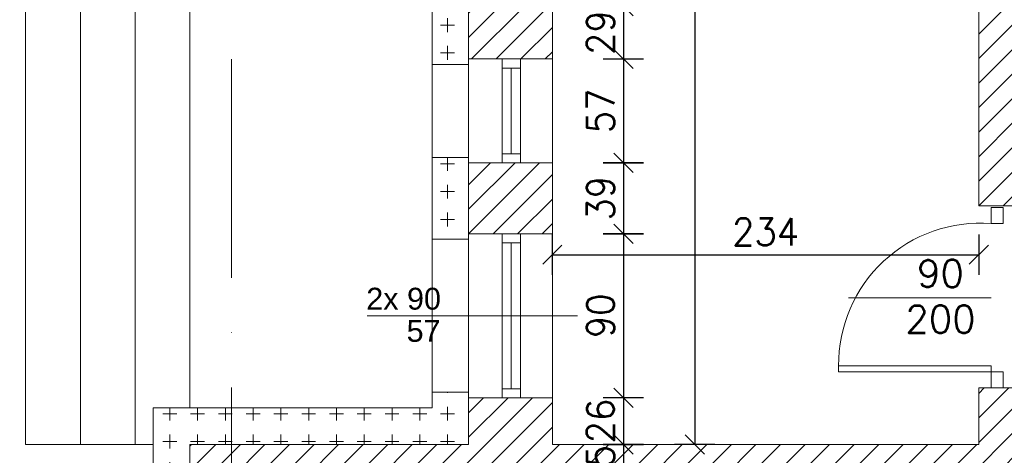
# Model space of a CAD drawing. Header units: millimetres. Extents: x -37273 to 136949, y -1495242345 to -598.
# Tile 6 of 53: x 54900 to 55440, y -21679 to -21440. Entities that reach past the tile are written whole.
import ezdxf

# ---------------------------------------------------------------- set-up
doc = ezdxf.new("R2010")
doc.units = ezdxf.units.MM
doc.linetypes.add('ACAD_ISO10W100', pattern=[18, 12, -3, 0, -3])
for name, color, linetype, lineweight in [('A-DRZ', 3, 'Continuous', 13), ('A-OKN', 3, 'Continuous', 13), ('wymiarowannie', 253, 'Continuous', 5)]:
    doc.layers.add(name, color=color, linetype=linetype, lineweight=lineweight)
doc.layers.add('wym', color=1, linetype='Continuous')
doc.layers.add('ściana', color=7, linetype='Continuous')
doc.styles.get("Standard").update_dxf_attribs({"font": 'arial.ttf'})
doc.styles.add('WYM_50', font='simplex.shx', dxfattribs={"width": 0.95})
doc.dimstyles.new('50', dxfattribs={"dimtxt": 15, "dimasz": 0.15, "dimexe": 13, "dimexo": 30, "dimgap": 5, "dimtad": 1, "dimdec": 0, "dimrnd": 0.5, "dimzin": 1, "dimdsep": 46, "dimtxsty": 'WYM_50', "dimblk": 'A', "dimcen": 3, "dimdle": 5, "dimse1": 1, "dimse2": 1, "dimclrd": 256, "dimclre": 256, "dimclrt": 2, "dimaunit": 1, "dimadec": 0, "dimazin": 0, "dimtfac": 0.32, "dimtdec": 0, "dimtix": 1, "dimtmove": 1, "dimatfit": 3, "dimldrblk": 'A', "dimfxl": 1, "dimtvp": 0.08, "dimtolj": 1, "dimtzin": 1, "dimarcsym": 0})
pattern_1 = [(90, (-3.81, -3.81), (-15.24, 9e-16), [7.62, -7.62]), (180, (0, 0), (-2e-15, -15.24), [7.62, -7.62])]

# ---------------------------------------------------------------- blocks, each defined once
blk = doc.blocks.new('DRZWI80')
at = {"layer": 'A-DRZ', "extrusion": (0, 0, -1)}
for points in [[(-63186.49, 25780.28), (-63183.49, 25780.28), (-63183.49, 25856.28)], [(-63186.49, 25856.28), (-63183.49, 25856.28)]]:
    blk.add_lwpolyline(points, dxfattribs=at)
at = {"layer": 'A-DRZ'}
for points in [[(63186.49, 25780.28), (63186.49, 25856.28)], [(63149.49, 25780.28), (63149.49, 25851.36)]]:
    blk.add_lwpolyline(points, dxfattribs=at)
for points in [[(63104.49, 25774.28), (63104.49, 25780.28), (63112.49, 25780.28), (63112.49, 25774.28)], [(63194.49, 25774.28), (63194.49, 25780.28), (63186.49, 25780.28), (63186.49, 25774.28)]]:
    blk.add_lwpolyline(points, close=True, dxfattribs=at)
at = {"layer": 'A-DRZ', "color": 1}
blk.add_arc((63182.77, 25785.79), 70.49, 89.4084, 184.4877, dxfattribs=at)
blk = doc.blocks.new('GFT43')
at = {"layer": 'A-DRZ'}
blk.add_blockref('DRZWI80', (-63194.49, -25774.28), dxfattribs=at)
blk = doc.blocks.new('A')
at = {"color": 1, "linetype": 'Continuous'}
blk.add_line((0, 73.6), (0, -73.6), dxfattribs=at)
at = {"color": 7, "linetype": 'Continuous'}
blk.add_line((-35.3, -35.3), (35.3, 35.3), dxfattribs=at)
blk = doc.blocks.new('*D2253')
at = {"layer": 'Defpoints', "color": 0, "lineweight": 13, "ltscale": 3}
for p in [(55157.2, -21432.28), (54750.36, -21461.28), (55157.2, -21461.28)]:
    blk.add_point(p, dxfattribs=at)
at = {"layer": 'wym', "lineweight": -2}
for p, q in [((54750.36, -21432.13), (54750.36, -21431.98)), ((54750.36, -21432.28), (54750.36, -21461.28)), ((54750.36, -21461.43), (54750.36, -21461.58))]:
    blk.add_line(p, q, dxfattribs=at)
at = {"layer": 'wym', "lineweight": -2, "ltscale": 3, "xscale": 0.15, "yscale": 0.15, "zscale": 0.15}
for p, rotation in [((54750.36, -21432.28), 270), ((54750.36, -21461.28), 90)]:
    blk.add_blockref('A', p, dxfattribs=dict(at, rotation=rotation))
at = {"layer": 'wym', "color": 2, "ltscale": 3, "insert": (54737.86, -21446.78), "char_height": 15, "attachment_point": 5, "rotation": 90, "style": 'WYM_50'}
blk.add_mtext('\\A1;29', dxfattribs=at)
blk = doc.blocks.new('*D2254')
at = {"layer": 'Defpoints', "color": 0, "lineweight": 13, "ltscale": 3}
for p in [(55157.2, -21461.28), (54750.36, -21518.28), (55157.2, -21518.28)]:
    blk.add_point(p, dxfattribs=at)
at = {"layer": 'wym', "lineweight": -2}
blk.add_line((54750.36, -21461.43), (54750.36, -21518.13), dxfattribs=at)
at = {"layer": 'wym', "lineweight": -2, "ltscale": 3, "xscale": 0.15, "yscale": 0.15, "zscale": 0.15}
for p, rotation in [((54750.36, -21461.28), 90), ((54750.36, -21518.28), 270)]:
    blk.add_blockref('A', p, dxfattribs=dict(at, rotation=rotation))
at = {"layer": 'wym', "color": 2, "ltscale": 3, "insert": (54737.86, -21489.78), "char_height": 15, "attachment_point": 5, "rotation": 90, "style": 'WYM_50'}
blk.add_mtext('\\A1;57', dxfattribs=at)
blk = doc.blocks.new('*D2255')
at = {"layer": 'Defpoints', "color": 0, "lineweight": 13, "ltscale": 3}
for p in [(55157.2, -21518.28), (54750.36, -21557.28), (55157.2, -21557.28)]:
    blk.add_point(p, dxfattribs=at)
at = {"layer": 'wym', "lineweight": -2}
blk.add_line((54750.36, -21518.43), (54750.36, -21557.13), dxfattribs=at)
at = {"layer": 'wym', "lineweight": -2, "ltscale": 3, "xscale": 0.15, "yscale": 0.15, "zscale": 0.15}
for p, rotation in [((54750.36, -21518.28), 90), ((54750.36, -21557.28), 270)]:
    blk.add_blockref('A', p, dxfattribs=dict(at, rotation=rotation))
at = {"layer": 'wym', "color": 2, "ltscale": 3, "insert": (54737.86, -21537.78), "char_height": 15, "attachment_point": 5, "rotation": 90, "style": 'WYM_50'}
blk.add_mtext('\\A1;39', dxfattribs=at)
blk = doc.blocks.new('*D2256')
at = {"layer": 'Defpoints', "color": 0, "lineweight": 13, "ltscale": 3}
for p in [(55157.2, -21557.28), (54750.36, -21647.28), (55157.2, -21647.28)]:
    blk.add_point(p, dxfattribs=at)
at = {"layer": 'wym', "lineweight": -2}
blk.add_line((54750.36, -21557.43), (54750.36, -21647.13), dxfattribs=at)
at = {"layer": 'wym', "lineweight": -2, "ltscale": 3, "xscale": 0.15, "yscale": 0.15, "zscale": 0.15}
for p, rotation in [((54750.36, -21557.28), 90), ((54750.36, -21647.28), 270)]:
    blk.add_blockref('A', p, dxfattribs=dict(at, rotation=rotation))
at = {"layer": 'wym', "color": 2, "ltscale": 3, "insert": (54737.86, -21602.28), "char_height": 15, "attachment_point": 5, "rotation": 90, "style": 'WYM_50'}
blk.add_mtext('\\A1;90', dxfattribs=at)
blk = doc.blocks.new('*D2257')
at = {"layer": 'Defpoints', "color": 0, "lineweight": 13, "ltscale": 3}
for p in [(55146.02, -21647.28), (54750.36, -21672.88), (55146.02, -21672.88)]:
    blk.add_point(p, dxfattribs=at)
at = {"layer": 'wym', "lineweight": -2}
for p, q in [((54750.36, -21647.13), (54750.36, -21646.98)), ((54750.36, -21647.28), (54750.36, -21672.88)), ((54750.36, -21673.03), (54750.36, -21673.18))]:
    blk.add_line(p, q, dxfattribs=at)
at = {"layer": 'wym', "lineweight": -2, "ltscale": 3, "xscale": 0.15, "yscale": 0.15, "zscale": 0.15}
for p, rotation in [((54750.36, -21647.28), 270), ((54750.36, -21672.88), 90)]:
    blk.add_blockref('A', p, dxfattribs=dict(at, rotation=rotation))
at = {"layer": 'wym', "color": 2, "ltscale": 3, "insert": (54737.86, -21660.08), "char_height": 15, "attachment_point": 5, "rotation": 90, "style": 'WYM_50'}
blk.add_mtext('\\A1;26', dxfattribs=at)
blk = doc.blocks.new('*D2258')
at = {"layer": 'Defpoints', "color": 0, "lineweight": 13, "ltscale": 3}
for p in [(54994.62, -21672.88), (54750.36, -22113.88), (54994.62, -22113.88)]:
    blk.add_point(p, dxfattribs=at)
at = {"layer": 'wym', "lineweight": -2}
blk.add_line((54750.36, -21673.03), (54750.36, -22113.73), dxfattribs=at)
at = {"layer": 'wym', "lineweight": -2, "ltscale": 3, "xscale": 0.15, "yscale": 0.15, "zscale": 0.15}
for p, rotation in [((54750.36, -21672.88), 90), ((54750.36, -22113.88), 270)]:
    blk.add_blockref('A', p, dxfattribs=dict(at, rotation=rotation))
at = {"layer": 'wym', "color": 2, "ltscale": 3, "insert": (54737.86, -21893.38), "char_height": 15, "attachment_point": 5, "rotation": 90, "style": 'WYM_50'}
blk.add_mtext('\\A1;441', dxfattribs=at)
blk = doc.blocks.new('*D2259')
at = {"layer": 'Defpoints', "color": 0, "lineweight": 13, "ltscale": 3}
for p in [(55146.02, -20863.88), (54695.26, -22113.88), (55146.02, -22113.88)]:
    blk.add_point(p, dxfattribs=at)
at = {"layer": 'wym', "lineweight": -2}
blk.add_line((54695.26, -20864.03), (54695.26, -22113.73), dxfattribs=at)
at = {"layer": 'wym', "lineweight": -2, "ltscale": 3, "xscale": 0.15, "yscale": 0.15, "zscale": 0.15}
for p, rotation in [((54695.26, -20863.88), 90), ((54695.26, -22113.88), 270)]:
    blk.add_blockref('A', p, dxfattribs=dict(at, rotation=rotation))
at = {"layer": 'wym', "color": 2, "ltscale": 3, "insert": (54682.76, -21488.88), "char_height": 15, "attachment_point": 5, "rotation": 90, "style": 'WYM_50'}
blk.add_mtext('\\A1;1250', dxfattribs=at)
blk = doc.blocks.new('*D2268')
at = {"layer": 'Defpoints', "color": 0, "lineweight": 13, "ltscale": 3}
for p in [(55184.89, -21432.28), (55184.89, -21461.28), (55231, -21461.28)]:
    blk.add_point(p, dxfattribs=at)
at = {"layer": 'wym', "lineweight": -2}
for p, q in [((55231, -21432.13), (55231, -21431.98)), ((55231, -21432.28), (55231, -21461.28)), ((55231, -21461.43), (55231, -21461.58))]:
    blk.add_line(p, q, dxfattribs=at)
at = {"layer": 'wym', "lineweight": -2, "ltscale": 3, "xscale": 0.15, "yscale": 0.15, "zscale": 0.15}
for p, rotation in [((55231, -21432.28), 270), ((55231, -21461.28), 90)]:
    blk.add_blockref('A', p, dxfattribs=dict(at, rotation=rotation))
at = {"layer": 'wym', "color": 2, "ltscale": 3, "insert": (55218.5, -21446.78), "char_height": 15, "attachment_point": 5, "rotation": 90, "style": 'WYM_50'}
blk.add_mtext('\\A1;29', dxfattribs=at)
blk = doc.blocks.new('*D2269')
at = {"layer": 'Defpoints', "color": 0, "lineweight": 13, "ltscale": 3}
for p in [(55184.89, -21461.28), (55184.89, -21518.28), (55231, -21518.28)]:
    blk.add_point(p, dxfattribs=at)
at = {"layer": 'wym', "lineweight": -2}
blk.add_line((55231, -21461.43), (55231, -21518.13), dxfattribs=at)
at = {"layer": 'wym', "lineweight": -2, "ltscale": 3, "xscale": 0.15, "yscale": 0.15, "zscale": 0.15}
for p, rotation in [((55231, -21461.28), 90), ((55231, -21518.28), 270)]:
    blk.add_blockref('A', p, dxfattribs=dict(at, rotation=rotation))
at = {"layer": 'wym', "color": 2, "ltscale": 3, "insert": (55218.5, -21489.78), "char_height": 15, "attachment_point": 5, "rotation": 90, "style": 'WYM_50'}
blk.add_mtext('\\A1;57', dxfattribs=at)
blk = doc.blocks.new('*D2270')
at = {"layer": 'Defpoints', "color": 0, "lineweight": 13, "ltscale": 3}
for p in [(55184.89, -21518.28), (55184.89, -21557.28), (55231, -21557.28)]:
    blk.add_point(p, dxfattribs=at)
at = {"layer": 'ściana', "lineweight": -2, "ltscale": 3}
blk.add_line((55231, -21518.43), (55231, -21557.13), dxfattribs=at)
at = {"layer": 'ściana', "lineweight": -2, "ltscale": 3, "xscale": 0.15, "yscale": 0.15, "zscale": 0.15}
for p, rotation in [((55231, -21518.28), 90), ((55231, -21557.28), 270)]:
    blk.add_blockref('A', p, dxfattribs=dict(at, rotation=rotation))
at = {"layer": 'ściana', "color": 2, "lineweight": 13, "ltscale": 3, "insert": (55218.5, -21537.78), "char_height": 15, "attachment_point": 5, "rotation": 90, "style": 'WYM_50'}
blk.add_mtext('\\A1;39', dxfattribs=at)
blk = doc.blocks.new('*D2271')
at = {"layer": 'Defpoints', "color": 0, "lineweight": 13, "ltscale": 3}
for p in [(55184.89, -21557.28), (55184.89, -21647.28), (55231, -21647.28)]:
    blk.add_point(p, dxfattribs=at)
at = {"layer": 'wym', "lineweight": -2}
blk.add_line((55231, -21557.43), (55231, -21647.13), dxfattribs=at)
at = {"layer": 'wym', "lineweight": -2, "ltscale": 3, "xscale": 0.15, "yscale": 0.15, "zscale": 0.15}
for p, rotation in [((55231, -21557.28), 90), ((55231, -21647.28), 270)]:
    blk.add_blockref('A', p, dxfattribs=dict(at, rotation=rotation))
at = {"layer": 'wym', "color": 2, "ltscale": 3, "insert": (55218.5, -21602.28), "char_height": 15, "attachment_point": 5, "rotation": 90, "style": 'WYM_50'}
blk.add_mtext('\\A1;90', dxfattribs=at)
blk = doc.blocks.new('*D2272')
at = {"layer": 'Defpoints', "color": 0, "lineweight": 13, "ltscale": 3}
for p in [(55204.44, -21647.28), (55204.44, -21672.88), (55231, -21672.88)]:
    blk.add_point(p, dxfattribs=at)
at = {"layer": 'wym', "lineweight": -2}
for p, q in [((55231, -21647.13), (55231, -21646.98)), ((55231, -21647.28), (55231, -21672.88)), ((55231, -21673.03), (55231, -21673.18))]:
    blk.add_line(p, q, dxfattribs=at)
at = {"layer": 'wym', "lineweight": -2, "ltscale": 3, "xscale": 0.15, "yscale": 0.15, "zscale": 0.15}
for p, rotation in [((55231, -21647.28), 270), ((55231, -21672.88), 90)]:
    blk.add_blockref('A', p, dxfattribs=dict(at, rotation=rotation))
at = {"layer": 'wym', "color": 2, "ltscale": 3, "insert": (55218.5, -21660.08), "char_height": 15, "attachment_point": 5, "rotation": 90, "style": 'WYM_50'}
blk.add_mtext('\\A1;26', dxfattribs=at)
blk = doc.blocks.new('*D2273')
at = {"layer": 'Defpoints', "color": 0, "lineweight": 13, "ltscale": 3}
for p in [(55255.38, -21672.88), (55231, -21697.88), (55255.38, -21697.88)]:
    blk.add_point(p, dxfattribs=at)
at = {"layer": 'wym', "lineweight": -2}
for p, q in [((55231, -21672.73), (55231, -21672.58)), ((55231, -21672.88), (55231, -21697.88)), ((55231, -21698.03), (55231, -21698.18))]:
    blk.add_line(p, q, dxfattribs=at)
at = {"layer": 'wym', "lineweight": -2, "ltscale": 3, "xscale": 0.15, "yscale": 0.15, "zscale": 0.15}
for p, rotation in [((55231, -21672.88), 270), ((55231, -21697.88), 90)]:
    blk.add_blockref('A', p, dxfattribs=dict(at, rotation=rotation))
at = {"layer": 'wym', "color": 2, "ltscale": 3, "insert": (55218.5, -21685.38), "char_height": 15, "attachment_point": 5, "rotation": 90, "style": 'WYM_50'}
blk.add_mtext('\\A1;25', dxfattribs=at)
blk = doc.blocks.new('*D2299')
at = {"layer": 'Defpoints', "color": 0, "lineweight": 13, "ltscale": 3}
for p in [(55272.15, -20908.88), (55270.18, -21672.88), (55272.15, -21672.88)]:
    blk.add_point(p, dxfattribs=at)
at = {"layer": 'wym', "lineweight": -2}
blk.add_line((55270.18, -20909.03), (55270.18, -21672.73), dxfattribs=at)
at = {"layer": 'wym', "lineweight": -2, "ltscale": 3, "xscale": 0.15, "yscale": 0.15, "zscale": 0.15}
for p, rotation in [((55270.18, -20908.88), 90), ((55270.18, -21672.88), 270)]:
    blk.add_blockref('A', p, dxfattribs=dict(at, rotation=rotation))
at = {"layer": 'wym', "color": 2, "ltscale": 3, "insert": (55257.68, -21290.88), "char_height": 15, "attachment_point": 5, "rotation": 90, "style": 'WYM_50'}
blk.add_mtext('\\A1;764', dxfattribs=at)
blk = doc.blocks.new('*D2300')
at = {"layer": 'Defpoints', "color": 0, "lineweight": 13, "ltscale": 3}
for p in [(55192.02, -21497.49), (55426.02, -21497.49), (55426.02, -21568.72)]:
    blk.add_point(p, dxfattribs=at)
at = {"layer": 'wym', "lineweight": -2}
blk.add_line((55192.17, -21568.72), (55425.87, -21568.72), dxfattribs=at)
at = {"layer": 'wym', "lineweight": -2, "ltscale": 3, "xscale": 0.15, "yscale": 0.15, "zscale": 0.15, "rotation": 180}
blk.add_blockref('A', (55192.02, -21568.72), dxfattribs=at)
at = {"layer": 'wym', "lineweight": -2, "ltscale": 3, "xscale": 0.15, "yscale": 0.15, "zscale": 0.15}
blk.add_blockref('A', (55426.02, -21568.72), dxfattribs=at)
at = {"layer": 'wym', "color": 2, "ltscale": 3, "insert": (55309.02, -21556.22), "char_height": 15, "attachment_point": 5, "style": 'WYM_50'}
blk.add_mtext('\\A1;234', dxfattribs=at)

msp = doc.modelspace()

# ---------------------------------------------------------------- hatches: boundary and pattern name
at = {"layer": 'wymiarowannie', "lineweight": 13, "ltscale": 3}
h = msp.add_hatch(dxfattribs=at)
h.set_pattern_fill('ANSI31', color=5, scale=3)
h.set_pattern_definition([(45, (55146.015, -21557.277), (-6.7352, 6.7352), [])])
h.paths.add_polyline_path([(55146.02, -21117.28), (55146.02, -20990.37), (55192.02, -20990.37), (55192.02, -21117.28)])
h.paths.add_polyline_path([(55146.02, -21557.28), (55192.02, -21557.28), (55192.02, -21518.28), (55146.02, -21518.28)])
h.paths.add_polyline_path([(55146.02, -21375.28), (55192.02, -21375.28), (55192.02, -21346.28), (55146.02, -21346.28)])
h.paths.add_polyline_path([(55146.02, -21289.28), (55192.02, -21289.28), (55192.02, -21260.28), (55146.02, -21260.28)])
h.paths.add_polyline_path([(55146.02, -21203.28), (55192.02, -21203.28), (55192.02, -21174.28), (55146.02, -21174.28)])
h.paths.add_polyline_path([(55146.02, -21461.28), (55192.02, -21461.28), (55192.02, -21432.28), (55146.02, -21432.28)])
h = msp.add_hatch(dxfattribs=at)
h.set_pattern_fill('ANSI31', color=5, scale=3)
h.set_pattern_definition([(45, (55426.015, -21541.882), (-6.73519, 6.73519), [])])
h.paths.add_polyline_path([(55426.02, -21541.88), (55426.02, -20990.37), (55446.02, -20990.37), (55446.02, -21510.88), (55686.02, -21510.88), (55686.02, -21522.88), (55446.02, -21522.88), (55446.02, -21541.88)])
h = msp.add_hatch(dxfattribs=at)
h.set_pattern_fill('CROSS', color=1, scale=0.6, angle=45)
h.set_pattern_definition(pattern_1)
h.paths.add_polyline_path([(55126.02, -21515.28), (55126.02, -21560.28), (55146.02, -21560.28), (55146.02, -21557.28), (55146.02, -21518.28), (55146.02, -21515.28)])
h.paths.add_polyline_path([(55126.02, -21378.28), (55146.02, -21378.28), (55146.02, -21375.28), (55146.02, -21346.28), (55146.02, -21343.28), (55126.02, -21343.28)])
h.paths.add_polyline_path([(55126.02, -21429.28), (55126.02, -21464.28), (55146.02, -21464.28), (55146.02, -21461.28), (55146.02, -21432.28), (55146.02, -21429.28)])
h.paths.add_polyline_path([(55126.02, -21292.28), (55146.02, -21292.28), (55146.02, -21289.28), (55146.02, -21260.28), (55146.02, -21257.28), (55126.02, -21257.28)])
h.paths.add_polyline_path([(55126.02, -21206.28), (55126.02, -21171.28), (55146.02, -21171.28), (55146.02, -21174.28), (55146.02, -21203.28), (55146.02, -21206.28)])
h = msp.add_hatch(dxfattribs=at)
h.set_pattern_fill('ANSI31', color=5, scale=3)
h.set_pattern_definition([(45, (54993.015, -22091.382), (-6.73519, 6.73519), [])])
h.paths.add_polyline_path([(56167.02, -21697.88), (56167.02, -21695.38), (56501.24, -21695.38), (56501.24, -21697.88), (56355.03, -21697.88), (56355.03, -21762.1), (56330.02, -21762.1), (56330.02, -22068.88), (56318.02, -22068.88), (56318.02, -21697.88)])
h.paths.add_polyline_path([(55610.02, -21697.88), (55610.02, -21695.38), (55874.02, -21695.38), (55874.02, -21697.88), (55734.02, -21697.88), (55734.02, -22068.88), (55722.02, -22068.88), (55722.02, -21697.88)])
h.paths.add_polyline_path([(56618.02, -21672.88), (56680.02, -21672.88), (56680.02, -21652.88), (56692.02, -21652.88), (56692.02, -21672.88), (56837.02, -21672.88), (56837.02, -21697.88), (56640.02, -21697.88), (56640.02, -22068.88), (56618.02, -22068.88)])
h.paths.add_polyline_path([(55016.02, -21859.85), (55016.02, -21695.38), (55510.02, -21695.38), (55510.02, -21697.88), (55192.02, -21697.88), (55192.02, -21723.88), (55039.02, -21723.88), (55039.02, -21859.85)])
h.paths.add_polyline_path([(55974.02, -21697.88), (55974.02, -21695.38), (56067.02, -21695.38), (56067.02, -21697.88), (56026.02, -21697.88), (56026.02, -22068.88), (56040.02, -22068.88), (56040.02, -22091.38), (56000.02, -22091.38), (56000.02, -22068.88), (56014.02, -22068.88), (56014.02, -21697.88)])
h.paths.add_polyline_path([(55016.02, -21695.38), (55016.02, -21672.88), (55146.02, -21672.88), (55146.02, -21647.28), (55192.02, -21647.28), (55192.02, -21672.88), (55426.02, -21672.88), (55426.02, -21641.88), (55446.02, -21641.88), (55446.02, -21672.88), (55510.02, -21672.88), (55510.02, -21695.38)])
h.paths.add_polyline_path([(56167.02, -21695.38), (56167.02, -21672.88), (56501.24, -21672.88), (56501.24, -21695.38)])
h.paths.add_polyline_path([(56599.02, -21908.88), (56599.02, -21858.88), (56615.02, -21858.88), (56615.02, -21697.88), (56601.24, -21697.88), (56601.24, -21672.88), (56618.02, -21672.88), (56618.02, -22068.88), (56615.02, -22068.88), (56615.02, -21908.88)])
h.paths.add_polyline_path([(55610.02, -21695.38), (55610.02, -21672.88), (55874.02, -21672.88), (55874.02, -21695.38)])
h.paths.add_polyline_path([(54993.02, -21695.38), (55016.02, -21695.38), (55016.02, -21859.85), (54993.02, -21859.85)])
h.paths.add_polyline_path([(55974.02, -21695.38), (55974.02, -21672.88), (56067.02, -21672.88), (56067.02, -21695.38)])
h.paths.add_polyline_path([(54993.02, -21695.38), (54993.02, -21672.88), (55016.02, -21672.88), (55016.02, -21695.38)])
h.paths.add_polyline_path([(55229.75, -21670.1), (55229.75, -21700.67), (55207.25, -21700.67), (55207.25, -21670.1)], flags=9)
h.paths.add_polyline_path([(55229.75, -21645.13), (55229.75, -21675.03), (55207.25, -21675.03), (55207.25, -21645.13)], flags=9)
h.paths.add_polyline_path([(56021.28, -22023.92), (55992.75, -22023.92), (55992.75, -22001.42), (56021.28, -22001.42)], flags=9)
h.paths.add_polyline_path([(56047.28, -22023.92), (56018.75, -22023.92), (56018.75, -22001.42), (56047.28, -22001.42)], flags=9)
h.paths.add_polyline_path([(56053.3, -21986.58), (56025.44, -21986.58), (56025.44, -21964.08), (56053.3, -21964.08)], flags=9)
h = msp.add_hatch(dxfattribs=at)
h.set_pattern_fill('CROSS', color=1, scale=0.6, angle=45)
h.set_pattern_definition(pattern_1)
h.paths.add_polyline_path([(55016.02, -21672.88), (55146.02, -21672.88), (55146.02, -21647.28), (55146.02, -21644.28), (55126.02, -21644.28), (55126.02, -21652.88), (55016.02, -21652.88)])
h.paths.add_polyline_path([(54973.02, -21859.85), (54993.02, -21859.85), (54993.02, -21695.38), (54973.02, -21695.38)])
h.paths.add_polyline_path([(54973.02, -21695.38), (54973.02, -21672.88), (54973.02, -21652.88), (54993.02, -21652.88), (55016.02, -21652.88), (55016.02, -21672.88), (54993.02, -21672.88), (54993.02, -21695.38)])

# ---------------------------------------------------------------- linework, layer by layer
at = {"layer": 'A-OKN'}
for p, q in [((55146.02, -21461.28), (55146.02, -21518.28)), ((55164.52, -21461.28), (55164.52, -21518.28)), ((55164.52, -21461.28), (55164.52, -21518.28)), ((55174.52, -21461.28), (55174.52, -21518.28)), ((55174.52, -21461.28), (55174.52, -21518.28)), ((55192.02, -21461.28), (55192.02, -21518.28)), ((55164.52, -21466.28), (55174.52, -21466.28)), ((55164.52, -21466.28), (55174.52, -21466.28)), ((55169.52, -21513.28), (55169.52, -21466.28)), ((55169.52, -21513.28), (55169.52, -21466.28)), ((55164.52, -21513.28), (55174.52, -21513.28)), ((55164.52, -21513.28), (55174.52, -21513.28)), ((55146.02, -21557.28), (55146.02, -21647.28)), ((55164.52, -21557.28), (55164.52, -21647.28)), ((55164.52, -21557.28), (55164.52, -21647.28)), ((55174.52, -21557.28), (55174.52, -21647.28)), ((55174.52, -21557.28), (55174.52, -21647.28)), ((55192.02, -21557.28), (55192.02, -21647.28)), ((55164.52, -21562.28), (55174.52, -21562.28)), ((55164.52, -21562.28), (55174.52, -21562.28)), ((55169.52, -21642.28), (55169.52, -21562.28)), ((55169.52, -21642.28), (55169.52, -21562.28)), ((55164.52, -21642.28), (55174.52, -21642.28)), ((55164.52, -21642.28), (55174.52, -21642.28))]:
    msp.add_line(p, q, dxfattribs=at)
for points in [[(55126.02, -21515.28), (55126.02, -21464.28)], [(55126.02, -21644.28), (55126.02, -21560.28)]]:
    msp.add_lwpolyline(points, dxfattribs=at)
at = {"layer": 'wymiarowannie', "color": 251, "linetype": 'ACAD_ISO10W100', "lineweight": 13, "ltscale": 10}
msp.add_line((55016.02, -22662.06), (55016.02, -20606.07), dxfattribs=at)
at = {"layer": 'wymiarowannie', "ltscale": 3}
msp.add_line((55205.74, -21602.28), (55090.42, -21602.28), dxfattribs=at)
at = {"layer": 'wymiarowannie', "color": 252, "lineweight": 13, "ltscale": 3}
msp.add_line((54973.02, -21672.88), (54903.02, -21672.88), dxfattribs=at)
for points in [[(54903.02, -21672.88), (54903.02, -20863.88), (55146.02, -20863.88)], [(54933.02, -21672.88), (54933.02, -20893.88), (55146.02, -20893.88)], [(54963.02, -21672.88), (54963.02, -20923.88), (55146.02, -20923.88)], [(54993.02, -21652.88), (54993.02, -20953.88), (55146.02, -20953.88)]]:
    msp.add_lwpolyline(points, dxfattribs=at)
at = {"layer": 'ściana', "lineweight": 13, "ltscale": 3}
for p, q in [((55426.02, -20990.37), (55426.02, -21541.88)), ((55146.02, -21432.28), (55146.02, -21461.28)), ((55192.02, -21432.28), (55192.02, -21461.28)), ((55192.02, -21461.28), (55146.02, -21461.28)), ((55146.02, -21518.28), (55146.02, -21557.28)), ((55192.02, -21518.28), (55146.02, -21518.28)), ((55192.02, -21518.28), (55192.02, -21557.28)), ((55446.02, -21541.88), (55426.02, -21541.88)), ((55192.02, -21557.28), (55146.02, -21557.28)), ((55426.02, -21641.88), (55426.02, -21672.88)), ((55446.02, -21641.88), (55426.02, -21641.88)), ((55146.02, -21647.28), (55146.02, -21672.88)), ((55192.02, -21647.28), (55146.02, -21647.28)), ((55192.02, -21647.28), (55192.02, -21672.88)), ((54993.02, -21672.88), (55146.02, -21672.88)), ((54993.02, -21672.88), (54993.02, -21859.85)), ((55192.02, -21672.88), (55426.02, -21672.88))]:
    msp.add_line(p, q, dxfattribs=at)
at = {"layer": 'ściana', "color": 1, "lineweight": 13, "ltscale": 3}
for points in [[(55126.02, -21464.28), (55126.02, -21429.28)], [(55146.02, -21464.28), (55126.02, -21464.28)], [(55146.02, -21515.28), (55126.02, -21515.28)], [(55126.02, -21560.28), (55126.02, -21515.28)], [(55146.02, -21560.28), (55126.02, -21560.28)], [(54973.02, -21652.88), (55126.02, -21652.88), (55126.02, -21644.28)], [(55146.02, -21644.28), (55126.02, -21644.28)], [(54973.02, -21652.88), (54973.02, -21859.85)]]:
    msp.add_lwpolyline(points, dxfattribs=at)
at = {"layer": 'ściana', "lineweight": 13, "ltscale": 3}
msp.add_lwpolyline([(54993.02, -21672.88), (54993.02, -21859.85)], dxfattribs=at)

# ---------------------------------------------------------------- block references
at = {"layer": 'A-DRZ', "xscale": -1.1, "yscale": 1.1, "zscale": 1.1, "rotation": 89.99999999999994}
msp.add_blockref('GFT43', (55439.33, -21641.88), dxfattribs=at)

# ---------------------------------------------------------------- texts
at = {"layer": 'A-DRZ', "insert": (55405, -21591.57), "char_height": 15, "attachment_point": 5}
msp.add_mtext('\\pxqc;{\\Fsimplex|c238;90\\P\\pq*;\\Fsimplex|c0;2\\Fsimplex|c238;00}', dxfattribs=at)
at = {"layer": 'wymiarowannie', "color": 1, "lineweight": 13, "ltscale": 3, "insert": (55110.41, -21592.97), "char_height": 12, "attachment_point": 5}
msp.add_mtext('2x 90', dxfattribs=at)
at = {"layer": 'wymiarowannie', "color": 1, "lineweight": 13, "ltscale": 3, "insert": (55121.37, -21610.63), "char_height": 12, "width": 30.7607, "attachment_point": 5}
msp.add_mtext('57', dxfattribs=at)

# ---------------------------------------------------------------- dimensions: what is measured, and where the dimension line sits
at = {"layer": 'wym'}
for base, p1, p2, picture, middle in [((54695.26, -22113.88), (55146.02, -20863.88), (55146.02, -22113.88), '*D2259', (54682.76, -21488.88)), ((55270.18, -21672.88), (55272.15, -20908.88), (55272.15, -21672.88), '*D2299', (55257.68, -21290.88)), ((54750.36, -21461.28), (55157.2, -21432.28), (55157.2, -21461.28), '*D2253', (54737.86, -21446.78)), ((55231, -21461.28), (55184.89, -21432.28), (55184.89, -21461.28), '*D2268', (55218.5, -21446.78)), ((54750.36, -21518.28), (55157.2, -21461.28), (55157.2, -21518.28), '*D2254', (54737.86, -21489.78)), ((55231, -21518.28), (55184.89, -21461.28), (55184.89, -21518.28), '*D2269', (55218.5, -21489.78)), ((54750.36, -21557.28), (55157.2, -21518.28), (55157.2, -21557.28), '*D2255', (54737.86, -21537.78)), ((54750.36, -21647.28), (55157.2, -21557.28), (55157.2, -21647.28), '*D2256', (54737.86, -21602.28)), ((55231, -21647.28), (55184.89, -21557.28), (55184.89, -21647.28), '*D2271', (55218.5, -21602.28)), ((54750.36, -21672.88), (55146.02, -21647.28), (55146.02, -21672.88), '*D2257', (54737.86, -21660.08)), ((55231, -21672.88), (55204.44, -21647.28), (55204.44, -21672.88), '*D2272', (55218.5, -21660.08)), ((54750.36, -22113.88), (54994.62, -21672.88), (54994.62, -22113.88), '*D2258', (54737.86, -21893.38)), ((55231, -21697.88), (55255.38, -21672.88), (55255.38, -21697.88), '*D2273', (55218.5, -21685.38))]:
    dim = msp.add_linear_dim(base=base, p1=p1, p2=p2, angle=90, dimstyle='50', override={"dimblk": 'A', "dimfxl": 0, "dimarcsym": 1}, dxfattribs=at)
    dim.commit()
    dim.dimension.update_dxf_attribs({"geometry": picture, "text_midpoint": middle})
dim = msp.add_linear_dim(base=(55426.02, -21568.72), p1=(55192.02, -21497.49), p2=(55426.02, -21497.49), dimstyle='50', override={"dimblk": 'A', "dimfxl": 0, "dimarcsym": 1}, dxfattribs=at)
dim.commit()
dim.dimension.update_dxf_attribs({"geometry": '*D2300', "text_midpoint": (55309.02, -21556.22)})
at = {"layer": 'ściana', "lineweight": 13, "ltscale": 3}
dim = msp.add_linear_dim(base=(55231, -21557.28), p1=(55184.89, -21518.28), p2=(55184.89, -21557.28), angle=90, dimstyle='50', override={"dimblk": 'A', "dimfxl": 0, "dimarcsym": 1}, dxfattribs=at)
dim.commit()
dim.dimension.update_dxf_attribs({"geometry": '*D2270', "text_midpoint": (55218.5, -21537.78)})

doc.saveas('drawing.dxf')
